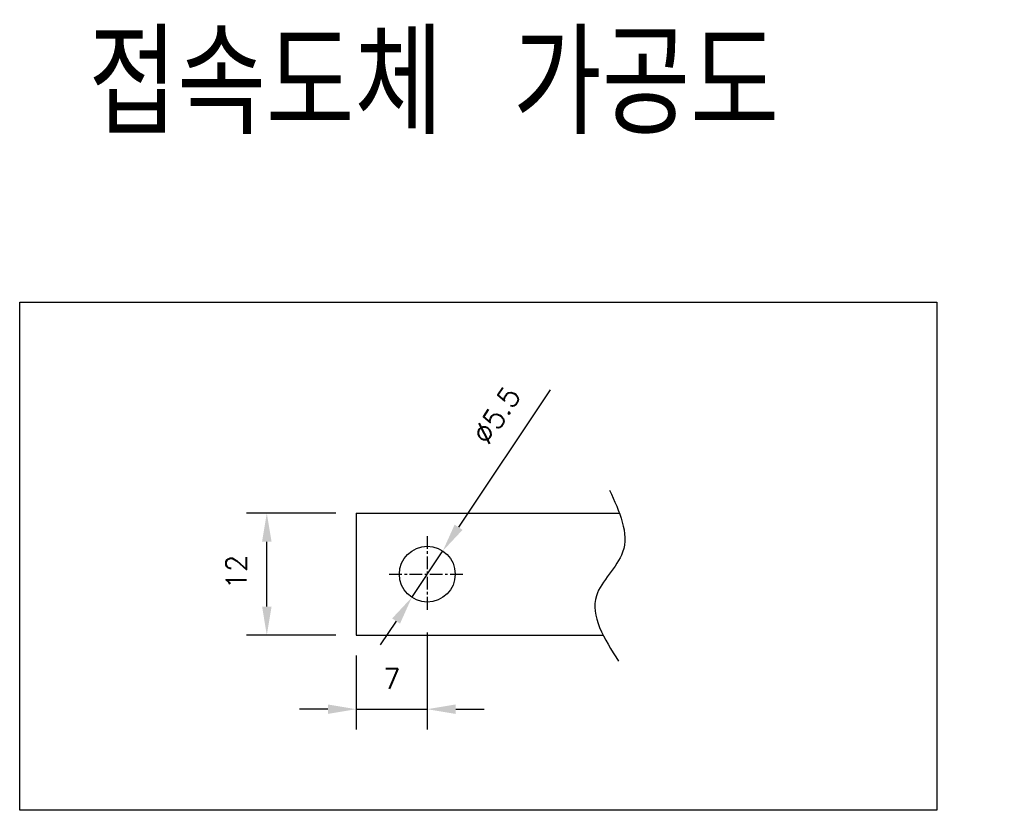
# Model space of a CAD drawing. Extents: x -26 to 1050, y -162 to 594.
# Tile 3 of 5: x 477 to 574, y 72 to 150. Entities that reach past the tile are written whole.
import ezdxf

# ---------------------------------------------------------------- set-up
doc = ezdxf.new("R2010")
doc.units = 0
doc.header["$MEASUREMENT"] = 0
doc.linetypes.add('CENTER', pattern=[2, 1.25, -0.25, 0.25, -0.25])
doc.layers.get('0').update_dxf_attribs({"linetype": 'CONTINUOUS'})
doc.layers.add('CENTER', color=1, linetype='CENTER')
doc.layers.add('di', color=3, linetype='CONTINUOUS')
doc.styles.add('KIM', font='ROMANS.shx', dxfattribs={"height": 5, "bigfont": 'GSG1.shx'})
doc.styles.get("Standard").update_dxf_attribs({"font": 'romans.shx', "height": 2, "bigfont": 'hgs.shx'})
doc.dimstyles.new('STANDARD$0', dxfattribs={"dimtxt": 5, "dimasz": 5, "dimexe": 1, "dimexo": 2, "dimgap": 2, "dimtad": 1, "dimdec": 4, "dimzin": 12, "dimdsep": 46, "dimtxsty": 'KIM', "dimcen": -1, "dimdle": 0.1, "dimadec": 0, "dimazin": 0, "dimtfac": 1, "dimtdec": 4, "dimtmove": 0, "dimatfit": 3, "dimfxl": 0, "dimtolj": 1, "dimtzin": 0, "dimarcsym": 0})
doc.dimstyles.new('STANDARD$3', dxfattribs={"dimtxt": 5, "dimasz": 5, "dimexe": 1, "dimexo": 2, "dimgap": 0.8, "dimtad": 1, "dimdec": 4, "dimdsep": 46, "dimtxsty": 'KIM', "dimcen": 0, "dimdle": 0.1, "dimadec": 0, "dimazin": 0, "dimtfac": 1, "dimtdec": 4, "dimtmove": 0, "dimatfit": 3, "dimfxl": 0, "dimtolj": 1, "dimtzin": 0, "dimarcsym": 0})

# ---------------------------------------------------------------- blocks, each defined once
blk = doc.blocks.new('*D162')
at = {"layer": 'di'}
for p, q in [((507.985, 101.204), (499.171, 101.204)), ((501.171, 92.004), (501.171, 98.404)), ((507.985, 89.204), (499.171, 89.204))]:
    blk.add_line(p, q, dxfattribs=at)
for points in [[(500.705, 98.404), (501.638, 98.404), (501.171, 101.204)], [(500.705, 92.004), (501.638, 92.004), (501.171, 89.204)]]:
    blk.add_solid(points, dxfattribs=at)
at = {"layer": 'di', "insert": (498.171, 95.408), "char_height": 2, "attachment_point": 5, "rotation": 90}
blk.add_mtext('\\A1;12', dxfattribs=at)
blk = doc.blocks.new('*D163')
at = {"layer": 'di'}
for p, q in [((516.985, 89.454), (516.985, 79.9)), ((509.985, 87.204), (509.985, 79.9)), ((507.185, 81.9), (504.385, 81.9)), ((509.985, 81.9), (516.985, 81.9)), ((519.785, 81.9), (522.585, 81.9))]:
    blk.add_line(p, q, dxfattribs=at)
for points in [[(507.185, 82.367), (507.185, 81.433), (509.985, 81.9)], [(519.785, 82.367), (519.785, 81.433), (516.985, 81.9)]]:
    blk.add_solid(points, dxfattribs=at)
at = {"layer": 'di', "insert": (513.485, 84.9), "char_height": 2, "attachment_point": 5}
blk.add_mtext('\\A1;7', dxfattribs=at)
blk = doc.blocks.new('*D164')
at = {"layer": 'di'}
for p, q in [((529.085, 113.355), (520.063, 99.822)), ((515.459, 92.915), (518.51, 97.492)), ((513.906, 90.586), (512.353, 88.256))]:
    blk.add_line(p, q, dxfattribs=at)
for points in [[(519.675, 100.08), (520.451, 99.563), (518.51, 97.492)], [(513.518, 90.844), (514.295, 90.327), (515.459, 92.915)]]:
    blk.add_solid(points, dxfattribs=at)
at = {"layer": 'di', "insert": (523.815, 110.858), "char_height": 2, "attachment_point": 5, "rotation": 56.31246}
blk.add_mtext('\\A1;∅5.5', dxfattribs=at)

msp = doc.modelspace()

# ---------------------------------------------------------------- linework, layer by layer
for p, q in [((509.985, 101.204), (535.911, 101.204)), ((509.985, 101.204), (509.985, 89.204)), ((509.985, 89.204), (534.299, 89.204))]:
    msp.add_line(p, q)
msp.add_circle((516.985, 95.204), 2.75)
at = {"layer": 'CENTER'}
for p, q in [((516.985, 98.954), (516.985, 91.454)), ((513.235, 95.204), (520.735, 95.204))]:
    msp.add_line(p, q, dxfattribs=at)
at = {"layer": 'di'}
msp.add_lwpolyline([(476.824, 121.983), (567.186, 121.983), (567.186, 71.939), (476.824, 71.939)], close=True, dxfattribs=at)
msp.add_spline([(534.933, 103.482), (536.225, 97.364), (533.641, 93.082), (535.817, 86.625)], degree=3, dxfattribs=at)

# ---------------------------------------------------------------- texts
at = {"layer": 'di', "insert": (483.6, 148.546), "char_height": 10, "width": 116.39597, "attachment_point": 1}
msp.add_mtext('{\\Fromans,hgs|c129;접속도체 가공도}', dxfattribs=at)

# ---------------------------------------------------------------- dimensions: what is measured, and where the dimension line sits
at = {"layer": 'di'}
dim = msp.add_diameter_dim_2p(p1=(515.459, 92.915), p2=(518.51, 97.492), dimstyle='STANDARD$3', override={"dimtxt": 3, "dimasz": 2.8, "dimexe": 2, "dimgap": 2, "dimdec": 2, "dimtxsty": 'Standard', "dimclrd": 256, "dimclre": 256, "dimclrt": 256, "dimadec": 2, "dimazin": 2, "dimtfac": 0.6, "dimtdec": 2, "dimtzin": 8, "dimlwd": 65535, "dimlwe": 65535, "dimarcsym": 1}, dxfattribs=at)
dim.commit()
dim.dimension.update_dxf_attribs({"geometry": '*D164', "text_midpoint": (526.311, 109.194), "dimtype": 163})
dim = msp.add_linear_dim(base=(501.171, 101.204), p1=(509.985, 89.204), p2=(509.985, 101.204), angle=90, dimstyle='STANDARD$0', override={"dimtxt": 3, "dimasz": 2.8, "dimexe": 2, "dimdec": 2, "dimzin": 8, "dimtxsty": 'Standard', "dimcen": 0, "dimclrd": 256, "dimclre": 256, "dimclrt": 256, "dimadec": 2, "dimazin": 2, "dimtfac": 0.6, "dimtdec": 2, "dimtzin": 8, "dimlwd": 65535, "dimlwe": 65535, "dimarcsym": 1}, dxfattribs=at)
dim.commit()
dim.dimension.update_dxf_attribs({"geometry": '*D162', "text_midpoint": (501.171, 95.408), "dimtype": 160})
dim = msp.add_linear_dim(base=(516.985, 81.9), p1=(509.985, 89.204), p2=(516.985, 91.454), dimstyle='STANDARD$0', override={"dimtxt": 3, "dimasz": 2.8, "dimexe": 2, "dimdec": 2, "dimzin": 8, "dimtxsty": 'Standard', "dimcen": 0, "dimclrd": 256, "dimclre": 256, "dimclrt": 256, "dimadec": 2, "dimazin": 2, "dimtfac": 0.6, "dimtdec": 2, "dimtzin": 8, "dimlwd": 65535, "dimlwe": 65535, "dimarcsym": 1}, dxfattribs=at)
dim.commit()
dim.dimension.update_dxf_attribs({"geometry": '*D163', "text_midpoint": (513.485, 81.9), "dimtype": 160})

doc.saveas('drawing.dxf')
